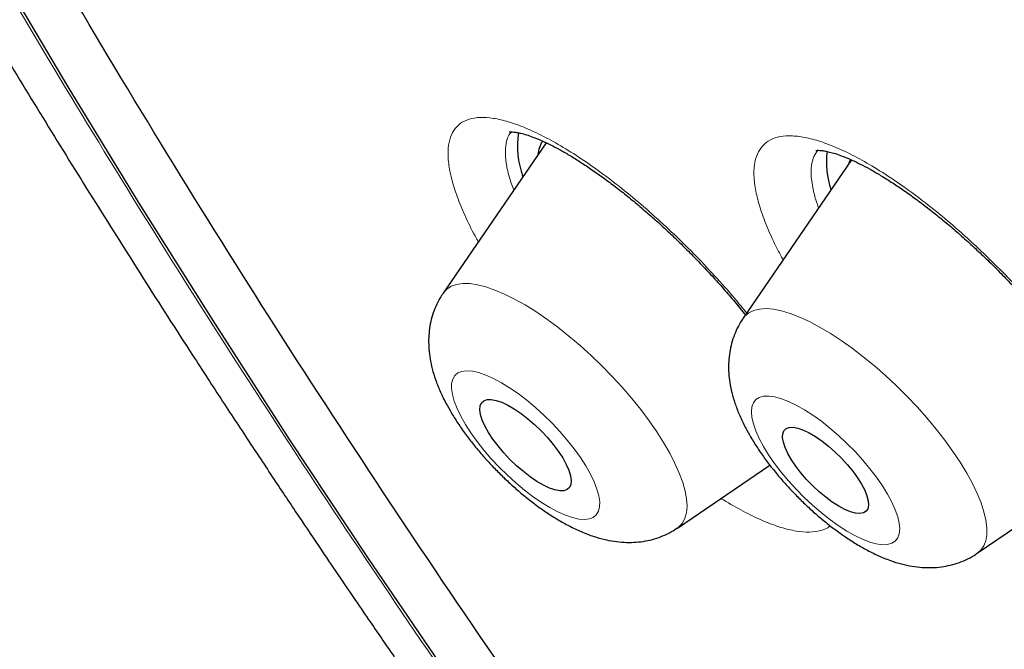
# Model space of a CAD drawing. Header units: millimetres. Extents: x 8 to 971, y 12 to 977.
# Tile 62 of 196: x 766.78 to 774.03, y 507.4 to 512.03. Entities that reach past the tile are written whole.
import ezdxf

# ---------------------------------------------------------------- set-up
doc = ezdxf.new("R2010")
doc.units = ezdxf.units.MM

msp = doc.modelspace()

# ---------------------------------------------------------------- linework, layer by layer
at = {"color": 7, "linetype": 'Continuous', "lineweight": 30}
for p, q in [((770.6568, 511.1228), (769.8992, 510.0167)), ((772.9049, 510.9963), (772.1069, 509.8312)), ((771.6229, 508.2889), (772.3031, 508.7523)), ((773.8305, 508.1034), (774.5591, 508.5998))]:
    msp.add_line(p, q, dxfattribs=at)
at = {"color": 7, "linetype": 'Continuous', "lineweight": 30, "flags": 128}
for points in [[(773.8646, 501.8706), (773.1722, 502.7614), (772.4948, 503.6516), (771.8326, 504.5405), (771.1862, 505.4276), (770.556, 506.3123), (769.9424, 507.1939), (769.3459, 508.0718), (768.7669, 508.9454), (768.2057, 509.8142), (767.6628, 510.6776), (767.1385, 511.5348), (766.6331, 512.3855), (766.1471, 513.2289), (765.6808, 514.0645), (765.2344, 514.8918), (764.8083, 515.7101), (764.4028, 516.5189), (764.0182, 517.3177)], [(772.8965, 511.0016), (772.8801, 510.9603), (772.88, 510.96)], [(770.7788, 508.8044), (770.8051, 508.7572), (770.8246, 508.7132), (770.837, 508.6733), (770.8421, 508.6384), (770.8396, 508.6094), (770.8297, 508.5867), (770.8125, 508.5711), (770.7885, 508.5627), (770.7582, 508.5618), (770.7223, 508.5685), (770.6815, 508.5825), (770.6368, 508.6036), (770.5891, 508.6312), (770.5396, 508.6648), (770.4894, 508.7037), (770.4395, 508.7469), (770.3911, 508.7934), (770.3453, 508.8423), (770.3031, 508.8925), (770.2653, 508.9427), (770.233, 508.992), (770.2068, 509.0392), (770.1872, 509.0832), (770.1748, 509.1231), (770.1697, 509.158), (770.1722, 509.1871), (770.1821, 509.2097), (770.1993, 509.2254), (770.2233, 509.2337), (770.2536, 509.2346), (770.2896, 509.2279), (770.3303, 509.2139), (770.375, 509.1929), (770.4227, 509.1652), (770.4722, 509.1316), (770.5224, 509.0928), (770.5723, 509.0496), (770.6207, 509.003), (770.6665, 508.9541), (770.7088, 508.904), (770.7465, 508.8537), (770.7788, 508.8044)], [(772.9785, 508.6111), (773.0018, 508.5664), (773.0185, 508.5251), (773.0279, 508.4883), (773.0301, 508.4567), (773.0248, 508.4311), (773.0122, 508.4121), (772.9926, 508.4001), (772.9664, 508.3955), (772.9344, 508.3983), (772.8971, 508.4085), (772.8556, 508.4258), (772.8107, 508.4499), (772.7635, 508.4801), (772.7152, 508.5157), (772.6669, 508.556), (772.6196, 508.6), (772.5745, 508.6466), (772.5327, 508.6947), (772.4952, 508.7433), (772.4627, 508.7911), (772.4362, 508.8371), (772.4161, 508.8802), (772.403, 508.9194), (772.3972, 508.9537), (772.3988, 508.9824), (772.4078, 509.0048), (772.4239, 509.0203), (772.4468, 509.0286), (772.476, 509.0295), (772.5108, 509.023), (772.5503, 509.0092), (772.5936, 508.9884), (772.6398, 508.9612), (772.6876, 508.9282), (772.7361, 508.8901), (772.7841, 508.8479), (772.8304, 508.8025), (772.8739, 508.755), (772.9137, 508.7065), (772.9489, 508.6581), (772.9785, 508.6111)]]:
    msp.add_lwpolyline(points, dxfattribs=at)
at = {"color": 252, "linetype": 'Continuous', "lineweight": 0, "flags": 128}
for points in [[(769.8992, 510.0167), (769.9006, 510.0186), (769.9262, 510.0464), (769.9588, 510.0673), (769.9979, 510.0809), (770.0434, 510.0872), (770.0948, 510.0862), (770.1517, 510.0778), (770.2137, 510.0621), (770.2802, 510.0392), (770.3508, 510.0093), (770.4248, 509.9728), (770.5017, 509.9297), (770.5809, 509.8806), (770.6616, 509.8257), (770.7433, 509.7656), (770.8253, 509.7007), (770.907, 509.6316), (770.9876, 509.5588), (771.0665, 509.4828), (771.1432, 509.4044), (771.2169, 509.324), (771.2871, 509.2425), (771.3533, 509.1604), (771.4148, 509.0784), (771.4712, 508.9971), (771.5221, 508.9172)], [(772.1069, 509.8312), (772.1199, 509.8477), (772.149, 509.8721), (772.1849, 509.8894), (772.2272, 509.8995), (772.2756, 509.9022), (772.3298, 509.8975), (772.3892, 509.8855), (772.4535, 509.8662), (772.5221, 509.8399), (772.5944, 509.8067), (772.67, 509.7669), (772.748, 509.7208), (772.828, 509.6688), (772.9093, 509.6114), (772.9913, 509.5488), (773.0732, 509.4818), (773.1544, 509.4108), (773.2343, 509.3363), (773.3122, 509.2591), (773.3875, 509.1796), (773.4595, 509.0986), (773.5278, 509.0167), (773.5917, 508.9345), (773.6508, 508.8528), (773.7046, 508.7722), (773.7525, 508.6932)], [(770.0629, 509.0505), (770.1029, 508.9884), (770.1484, 508.9252), (770.1987, 508.8616), (770.2532, 508.7985), (770.3111, 508.7368), (770.3716, 508.6772), (770.4339, 508.6206), (770.4972, 508.5678), (770.5607, 508.5194), (770.6233, 508.4762), (770.6844, 508.4386), (770.7431, 508.4073), (770.7986, 508.3827), (770.8501, 508.365), (770.897, 508.3545), (770.9385, 508.3513), (770.9743, 508.3556), (771.0036, 508.3672), (771.0263, 508.3859), (771.0419, 508.4116), (771.0503, 508.4439), (771.0513, 508.4824), (771.0449, 508.5264), (771.0313, 508.5755), (771.0105, 508.6289), (770.9829, 508.686), (770.9489, 508.746), (770.9089, 508.808), (770.8634, 508.8712), (770.8131, 508.9348), (770.7586, 508.9979), (770.7007, 509.0597), (770.6402, 509.1193), (770.5779, 509.1758), (770.5146, 509.2287), (770.4512, 509.277), (770.3885, 509.3203), (770.3274, 509.3578), (770.2687, 509.3891), (770.2132, 509.4138), (770.1617, 509.4315), (770.1148, 509.442), (770.0733, 509.4451), (770.0376, 509.4409), (770.0082, 509.4293), (769.9855, 509.4105), (769.9699, 509.3848), (769.9615, 509.3525), (769.9605, 509.3141), (769.9669, 509.27), (769.9805, 509.2209), (770.0013, 509.1675), (770.0289, 509.1104), (770.0629, 509.0505)], [(772.2569, 508.888), (772.2948, 508.8267), (772.3382, 508.7638), (772.3868, 508.7002), (772.4398, 508.6368), (772.4964, 508.5745), (772.556, 508.514), (772.6178, 508.4562), (772.6808, 508.4018), (772.7443, 508.3517), (772.8074, 508.3064), (772.8692, 508.2667), (772.9289, 508.233), (772.9856, 508.2057), (773.0387, 508.1853), (773.0874, 508.1721), (773.1311, 508.1662), (773.1691, 508.1676), (773.2009, 508.1764), (773.2262, 508.1925), (773.2445, 508.2156), (773.2556, 508.2455), (773.2594, 508.2816), (773.2559, 508.3236), (773.2449, 508.3709), (773.2269, 508.4227), (773.2018, 508.4785), (773.1702, 508.5375), (773.1324, 508.5988), (773.0889, 508.6617), (773.0403, 508.7252), (772.9873, 508.7886), (772.9307, 508.851), (772.8711, 508.9115), (772.8093, 508.9693), (772.7463, 509.0237), (772.6828, 509.0738), (772.6197, 509.119), (772.5579, 509.1588), (772.4982, 509.1925), (772.4415, 509.2198), (772.3884, 509.2401), (772.3397, 509.2534), (772.296, 509.2593), (772.258, 509.2579), (772.2262, 509.249), (772.2009, 509.233), (772.1826, 509.2099), (772.1715, 509.18), (772.1677, 509.1439), (772.1712, 509.1019), (772.1822, 509.0546), (772.2003, 509.0028), (772.2253, 508.947), (772.2569, 508.888)], [(771.5221, 508.9172), (771.5669, 508.8394), (771.6055, 508.7643), (771.6374, 508.6925), (771.6624, 508.6245), (771.6803, 508.5609), (771.691, 508.5023), (771.6943, 508.449), (771.6903, 508.4016), (771.6789, 508.3603), (771.6603, 508.3256), (771.6347, 508.2978), (771.6229, 508.2889)], [(773.7525, 508.6932), (773.7943, 508.6167), (773.8297, 508.5431), (773.8582, 508.4731), (773.8797, 508.4072), (773.8941, 508.346), (773.9012, 508.2899), (773.9009, 508.2395), (773.8933, 508.195), (773.8783, 508.157), (773.8562, 508.1256), (773.8272, 508.1012), (773.8258, 508.1003)]]:
    msp.add_lwpolyline(points, dxfattribs=at)
at = {"color": 7, "linetype": 'Continuous', "lineweight": 30}
for centre, radius, start, end in [((771.0637, 511.0937), 0.6176, 170.34735, 200.83339), ((770.8415, 511.0085), 0.246, 149.11467, 173.68626), ((773.3258, 510.9779), 0.6063, 172.218, 199.43806)]:
    msp.add_arc(centre, radius, start, end, dxfattribs=at)
at = {"color": 252, "linetype": 'Continuous', "lineweight": 0}
for points, knots in [([(762.6299, 536.8015), (762.6665, 536.8427), (762.9066, 537.1137), (763.4528, 537.5119), (764.2716, 537.9878), (765.2005, 538.3445), (766.2242, 538.5932), (767.3427, 538.7298), (768.5518, 538.7546), (769.8478, 538.6675), (771.2266, 538.4687), (772.6838, 538.1589), (774.2149, 537.739), (775.8151, 537.2103), (777.4792, 536.5746), (779.2022, 535.8338), (780.9785, 534.9902), (782.8026, 534.0465), (784.6687, 533.0057), (786.571, 531.8711), (788.5034, 530.6461), (790.46, 529.3348), (792.4345, 527.9411), (794.4207, 526.4695), (796.4124, 524.9246), (798.4033, 523.3113), (800.3872, 521.6346), (802.3577, 519.8999), (804.3088, 518.1125), (806.2343, 516.2782), (808.128, 514.4026), (809.9841, 512.4917), (811.7967, 510.5515), (813.5602, 508.588), (815.2688, 506.6076), (816.9174, 504.6163), (818.5007, 502.6206), (820.0136, 500.6265), (821.4516, 498.6405), (822.8099, 496.6688), (824.0844, 494.7175), (825.2711, 492.7929), (826.3661, 490.9009), (827.3662, 489.0475), (828.268, 487.2386), (829.0689, 485.4798), (829.7662, 483.7768), (830.3577, 482.1347), (830.8417, 480.5589), (831.2166, 479.0542), (831.4811, 477.6254), (831.6346, 476.277), (831.6764, 475.0133), (831.6065, 473.8381), (831.4249, 472.7554), (831.1332, 471.7676), (830.7283, 470.8818), (830.2596, 470.1383), (829.8762, 469.7405), (829.7056, 469.5634)], [0, 0, 0, 0, 0.003203, 0.021066, 0.038929, 0.056792, 0.074656, 0.092519, 0.110382, 0.128245, 0.146108, 0.163971, 0.181834, 0.199697, 0.21756, 0.235424, 0.253287, 0.27115, 0.289013, 0.306876, 0.324739, 0.342602, 0.360466, 0.378329, 0.396192, 0.414055, 0.431918, 0.449781, 0.467644, 0.485507, 0.503371, 0.521234, 0.539097, 0.55696, 0.574823, 0.592686, 0.610549, 0.628412, 0.646275, 0.664139, 0.682002, 0.699865, 0.717728, 0.735591, 0.753454, 0.771317, 0.789181, 0.807044, 0.824907, 0.84277, 0.860633, 0.878496, 0.896359, 0.914222, 0.932085, 0.949949, 0.967812, 0.985675, 1, 1, 1, 1]), ([(762.6588, 520.4211), (762.4299, 521.0413), (761.9741, 522.2763), (761.4685, 524.0158), (761.0992, 525.6578), (760.8784, 527.1954), (760.8029, 528.6301), (760.8732, 529.956), (761.0852, 531.1647), (761.4403, 532.2431), (761.9378, 533.1861), (762.5776, 533.9933), (763.3596, 534.6649), (764.2799, 535.1986), (765.3278, 535.5933), (766.4972, 535.8421), (767.7837, 535.9435), (769.1872, 535.8974), (770.7075, 535.7037), (772.3378, 535.364), (774.062, 534.8845), (775.8677, 534.2659), (777.7474, 533.5103), (779.7008, 532.6178), (781.728, 531.5883), (783.8201, 530.427), (785.9581, 529.1463), (788.1252, 527.7544), (790.3119, 526.2569), (792.518, 524.6538), (794.7434, 522.9453), (796.9787, 521.1391), (799.2051, 519.2522), (801.4036, 517.2989), (803.5644, 515.2874), (805.6872, 513.2179), (807.7721, 511.0905), (809.8103, 508.9143), (811.7862, 506.7086), (813.6814, 504.4913), (815.4873, 502.2721), (817.2038, 500.0512), (818.8307, 497.8286), (820.3615, 495.6139), (821.786, 493.4252), (823.0892, 491.2815), (824.2659, 489.1922), (825.3126, 487.1591), (826.2414, 485.1755), (826.7488, 483.9108), (827.0035, 483.2757)], [0, 0, 0, 0, 0.020985, 0.041789, 0.062502, 0.083215, 0.104018, 0.125, 0.145987, 0.166791, 0.187505, 0.208217, 0.229019, 0.25, 0.270986, 0.291791, 0.312505, 0.333217, 0.354019, 0.375, 0.395986, 0.416791, 0.437505, 0.458217, 0.479019, 0.5, 0.520986, 0.541791, 0.562505, 0.583217, 0.604019, 0.625, 0.645986, 0.666791, 0.687505, 0.708217, 0.729019, 0.75, 0.770986, 0.791791, 0.812505, 0.833217, 0.854019, 0.875, 0.895985, 0.916789, 0.937502, 0.958215, 0.979017, 1, 1, 1, 1]), ([(789.9007, 484.9476), (789.2075, 485.5652), (787.8177, 486.8033), (785.7648, 488.7363), (783.7455, 490.7138), (781.7728, 492.7321), (779.8177, 494.8204), (777.8887, 496.9754), (775.9956, 499.1927), (774.1808, 501.4246), (772.4531, 503.6582), (770.8239, 505.8809), (769.3004, 508.083), (767.886, 510.2585), (766.5858, 512.4008), (765.4043, 514.5012), (764.3498, 516.5467), (763.4176, 518.532), (762.9117, 519.7914), (762.6588, 520.4211)], [0, 0, 0, 0, 0.056574, 0.113415, 0.17016, 0.226689, 0.283221, 0.342868, 0.402514, 0.462416, 0.522329, 0.581975, 0.64161, 0.701258, 0.760903, 0.820805, 0.880718, 0.940364, 1, 1, 1, 1]), ([(770.1579, 510.3943), (770.1534, 510.4021), (770.1182, 510.4629), (770.0664, 510.5701), (770.0055, 510.7126), (769.963, 510.8428), (769.9387, 510.9595), (769.9324, 511.0615), (769.9442, 511.1476), (769.9746, 511.2161), (770.0227, 511.2667), (770.0877, 511.2989), (770.1696, 511.3116), (770.2666, 511.3051), (770.3777, 511.2797), (770.5018, 511.2348), (770.637, 511.1719), (770.7816, 511.0916), (770.9341, 510.9943), (771.0923, 510.8818), (771.2541, 510.7556), (771.4177, 510.6168), (771.5808, 510.4676), (771.7415, 510.3099), (771.8973, 510.1454), (772.029, 509.9979), (772.1045, 509.9052), (772.1333, 509.8698)], [0, 0, 0, 0, 0.0060879, 0.0480578, 0.0901593, 0.1321287, 0.1740949, 0.2161962, 0.2581649, 0.3001599, 0.3422892, 0.384287, 0.4263287, 0.4685079, 0.5105523, 0.5526346, 0.5948503, 0.6369325, 0.679027, 0.7212555, 0.7633501, 0.8054255, 0.8476354, 0.88971, 0.9317416, 0.9739101, 1, 1, 1, 1]), ([(770.4024, 511.2024), (770.3985, 511.1986), (770.3809, 511.1813), (770.3645, 511.135), (770.3542, 511.0634), (770.3607, 510.9769), (770.3804, 510.8813), (770.4059, 510.8091), (770.4182, 510.7743)], [0, 0, 0, 0, 0.053708, 0.24577, 0.437653, 0.630151, 0.822042, 1, 1, 1, 1]), ([(772.4016, 510.2615), (772.3865, 510.2888), (772.3424, 510.3688), (772.2867, 510.4922), (772.2342, 510.6301), (772.2007, 510.7549), (772.1849, 510.8662), (772.1874, 510.9622), (772.2087, 511.0413), (772.2479, 511.103), (772.3044, 511.1466), (772.3783, 511.1708), (772.468, 511.176), (772.5725, 511.1622), (772.6907, 511.1288), (772.8209, 511.0768), (772.9615, 511.007), (773.1109, 510.9196), (773.2669, 510.8163), (773.4278, 510.6984), (773.5914, 510.5668), (773.7556, 510.4238), (773.9185, 510.271), (774.0777, 510.1102), (774.2316, 509.9437), (774.3778, 509.7735), (774.5064, 509.6133), (774.5804, 509.5111), (774.6132, 509.4658)], [0, 0, 0, 0, 0.020497, 0.059977, 0.09933, 0.138741, 0.178277, 0.217687, 0.257119, 0.296676, 0.336106, 0.375572, 0.415161, 0.454626, 0.494121, 0.533741, 0.573238, 0.612747, 0.652384, 0.691895, 0.731399, 0.771028, 0.810532, 0.850009, 0.889614, 0.92909, 0.968533, 1, 1, 1, 1]), ([(772.656, 511.0666), (772.6458, 511.0525), (772.6237, 511.0222), (772.6082, 510.9574), (772.6061, 510.8767), (772.621, 510.7818), (772.6403, 510.7036), (772.6595, 510.6542), (772.6635, 510.6438)], [0, 0, 0, 0, 0.169165, 0.363982, 0.558657, 0.753949, 0.948624, 1, 1, 1, 1]), ([(772.7476, 508.3059), (772.7461, 508.3044), (772.7286, 508.2862), (772.6785, 508.269), (772.5973, 508.2558), (772.4991, 508.2637), (772.3869, 508.2907), (772.2622, 508.3363), (772.126, 508.4012), (772.0191, 508.4592), (771.9562, 508.5), (771.9442, 508.5078)], [0, 0, 0, 0, 0.012032, 0.148378, 0.285166, 0.421518, 0.558007, 0.694932, 0.831425, 0.967987, 1, 1, 1, 1])]:
    msp.add_open_spline(points, degree=3, knots=knots, dxfattribs=at)
at = {"color": 7, "linetype": 'Continuous', "lineweight": 30}
for points, knots in [([(762.6287, 536.8126), (762.5944, 536.7784), (762.53, 536.7141), (762.447, 536.6291), (762.383, 536.5621), (762.334, 536.5098), (762.2922, 536.4647), (762.2573, 536.4264), (762.2171, 536.3817), (762.1674, 536.3258), (762.1048, 536.2536), (762.0453, 536.1833), (761.9916, 536.1184), (761.9488, 536.0656), (761.9111, 536.0184), (761.88, 535.9789), (761.8516, 535.9422), (761.8204, 535.9017), (761.7821, 535.851), (761.7397, 535.7939), (761.6966, 535.7347), (761.6575, 535.6799), (761.6229, 535.6306), (761.5922, 535.5862), (761.5628, 535.5431), (761.5327, 535.4982), (761.5016, 535.4513), (761.4698, 535.4023), (761.4342, 535.3468), (761.3952, 535.2847), (761.3542, 535.2179), (761.3156, 535.1536), (761.2803, 535.0937), (761.2368, 535.0182), (761.181, 534.9189), (761.117, 534.8001), (761.057, 534.6841), (760.9999, 534.5697), (760.9415, 534.4478), (760.883, 534.32), (760.8292, 534.1973), (760.787, 534.0971), (760.7535, 534.0149), (760.7266, 533.9472), (760.6989, 533.8759), (760.6706, 533.8008), (760.6431, 533.7259), (760.6183, 533.6564), (760.5969, 533.5952), (760.5773, 533.5377), (760.5571, 533.477), (760.5346, 533.4079), (760.5077, 533.3229), (760.479, 533.2285), (760.4504, 533.1306), (760.4248, 533.0395), (760.4009, 532.9515), (760.3781, 532.8637), (760.356, 532.7758), (760.3348, 532.6878), (760.314, 532.5978), (760.2928, 532.5022), (760.2705, 532.3965), (760.2467, 532.2774), (760.2223, 532.1469), (760.1985, 532.0099), (760.1747, 531.8609), (760.152, 531.7048), (760.1311, 531.545), (760.1138, 531.3961), (760.0993, 531.2576), (760.0874, 531.129), (760.0773, 531.007), (760.0683, 530.8844), (760.0601, 530.7545), (760.0528, 530.6151), (760.0467, 530.468), (760.042, 530.3143), (760.0389, 530.1535), (760.0377, 529.986), (760.0384, 529.8173), (760.041, 529.6545), (760.0449, 529.5052), (760.0497, 529.3698), (760.055, 529.2463), (760.0608, 529.1317), (760.0668, 529.027), (760.0733, 528.9241), (760.081, 528.8141), (760.0907, 528.6866), (760.1026, 528.5448), (760.1165, 528.3948), (760.1319, 528.2426), (760.1468, 528.1062), (760.1608, 527.9856), (760.1734, 527.8817), (760.1861, 527.782), (760.1982, 527.6906), (760.2091, 527.6104), (760.2187, 527.5418), (760.2272, 527.4832), (760.2364, 527.4197), (760.2482, 527.3405), (760.2643, 527.2364), (760.2839, 527.1129), (760.3067, 526.9757), (760.3316, 526.8311), (760.3596, 526.6754), (760.3907, 526.5087), (760.4253, 526.3307), (760.4613, 526.1527), (760.4977, 525.9794), (760.5331, 525.817), (760.5663, 525.6683), (760.5969, 525.5351), (760.6245, 525.4177), (760.649, 525.3151), (760.6722, 525.2198), (760.696, 525.1233), (760.7223, 525.0183), (760.7514, 524.9043), (760.7834, 524.7809), (760.8195, 524.6443), (760.8611, 524.49), (760.9057, 524.3287), (760.9526, 524.1621), (761.0012, 523.9933), (761.0552, 523.81), (761.1062, 523.6405), (761.1527, 523.4887), (761.1915, 523.3641), (761.2281, 523.248), (761.2603, 523.147), (761.2877, 523.062), (761.309, 522.9964), (761.3251, 522.9471), (761.3391, 522.9044), (761.3555, 522.8546), (761.3768, 522.7904), (761.4033, 522.7109), (761.4618, 522.5369), (761.5506, 522.2786), (761.6684, 521.946), (761.7752, 521.653), (761.8703, 521.3979), (761.9536, 521.1786), (762.0341, 520.97), (762.1116, 520.7722), (762.1851, 520.5875), (762.2532, 520.4183), (762.3146, 520.2675), (762.3689, 520.1355), (762.4159, 520.0221), (762.4558, 519.9264), (762.4857, 519.8553), (762.5068, 519.8051), (762.5207, 519.7722), (762.5341, 519.7405), (762.5505, 519.702), (762.5732, 519.6484), (762.6036, 519.5774), (762.6401, 519.4922), (762.6806, 519.3983), (762.7229, 519.3009), (762.8101, 519.1013), (762.9261, 518.8395), (763.0748, 518.5108), (763.2126, 518.2108), (763.3617, 517.8918), (763.5238, 517.5507), (763.6996, 517.1873), (763.8899, 516.8011), (764.0642, 516.4538), (764.2139, 516.1601), (764.33, 515.9346), (764.4367, 515.7294), (764.5335, 515.5446), (764.6119, 515.3962), (764.6732, 515.2806), (764.7184, 515.1959), (764.7567, 515.1242), (764.7872, 515.0672), (764.8126, 515.02), (764.8425, 514.9643), (764.8835, 514.8883), (764.9396, 514.7847), (765.0075, 514.6598), (765.0875, 514.5136), (765.1791, 514.347), (765.2825, 514.1602), (765.3979, 513.9535), (765.5235, 513.7303), (765.7708, 513.2944), (766.1444, 512.6486), (766.5937, 511.8945), (766.994, 511.2381), (767.3391, 510.6822), (767.6925, 510.1226), (768.0058, 509.6349), (768.2704, 509.2283), (768.4783, 508.912), (768.6727, 508.6188), (768.8531, 508.3489), (769.0111, 508.1141), (769.1478, 507.9122), (769.2643, 507.7409), (769.3698, 507.5866), (769.462, 507.4523), (769.5386, 507.341), (769.6109, 507.2364), (769.6882, 507.1246), (769.7805, 506.9917), (769.8771, 506.8531), (769.9769, 506.7105), (770.0786, 506.5656), (770.1889, 506.4092), (770.3102, 506.2378), (770.4453, 506.0478), (770.5936, 505.8404), (770.7546, 505.6163), (770.9282, 505.3761), (771.1173, 505.1161), (771.3222, 504.8362), (771.5481, 504.5298), (771.7962, 504.1958), (772.0675, 503.8337), (772.3581, 503.4491), (772.6686, 503.042), (772.9993, 502.6126), (773.3435, 502.1701), (773.7008, 501.7153), (774.0707, 501.2492), (774.4603, 500.7635), (774.8699, 500.2583), (775.3092, 499.7225), (775.7796, 499.1555), (776.2825, 498.5569), (776.8099, 497.9371), (777.3623, 497.2966), (777.94, 496.6358), (778.5315, 495.9686), (779.1359, 495.2962), (779.7526, 494.6197), (780.3933, 493.927), (781.0581, 493.2185), (781.7257, 492.5176), (782.3944, 491.8256), (783.0626, 491.1437), (783.7513, 490.451), (784.4604, 489.748), (785.19, 489.0355), (785.94, 488.3142), (786.6882, 487.6057), (787.4334, 486.9109), (788.174, 486.2305), (788.9314, 485.5459), (789.5931, 484.9555), (790.0034, 484.5972), (790.1546, 484.4651)], [0, 0, 0, 0, 0.002524, 0.004738, 0.006649, 0.008292, 0.009693, 0.010852, 0.011919, 0.014023, 0.016404, 0.019185, 0.021045, 0.022854, 0.0244, 0.025682, 0.026725, 0.027994, 0.02969, 0.031724, 0.033603, 0.035459, 0.03702, 0.03835, 0.039716, 0.041146, 0.042641, 0.044196, 0.045802, 0.047894, 0.050035, 0.052035, 0.053864, 0.05558, 0.059016, 0.062977, 0.066344, 0.069448, 0.073242, 0.077144, 0.080676, 0.083979, 0.085836, 0.087759, 0.089798, 0.091953, 0.094168, 0.096173, 0.097835, 0.099326, 0.101003, 0.102936, 0.105112, 0.108095, 0.110767, 0.113199, 0.115599, 0.117984, 0.120364, 0.122742, 0.12512, 0.127632, 0.13043, 0.133593, 0.137114, 0.140751, 0.144374, 0.148804, 0.152917, 0.156714, 0.160227, 0.163475, 0.166476, 0.169447, 0.172699, 0.176183, 0.179815, 0.183593, 0.18752, 0.1916, 0.195795, 0.199727, 0.203297, 0.206451, 0.209342, 0.21203, 0.214516, 0.216678, 0.219224, 0.222176, 0.22553, 0.229012, 0.232476, 0.235924, 0.238284, 0.240636, 0.242929, 0.244977, 0.246761, 0.248283, 0.249542, 0.250656, 0.252502, 0.254802, 0.257556, 0.260672, 0.263835, 0.267019, 0.2708, 0.27461, 0.278449, 0.282147, 0.28559, 0.288707, 0.291498, 0.293951, 0.296054, 0.297894, 0.299884, 0.302051, 0.304397, 0.306921, 0.309647, 0.312776, 0.316353, 0.319477, 0.322876, 0.326551, 0.330502, 0.333025, 0.335599, 0.337909, 0.339899, 0.34157, 0.342921, 0.343759, 0.344471, 0.345428, 0.346685, 0.34824, 0.350089, 0.356864, 0.363268, 0.369302, 0.37367, 0.37782, 0.381754, 0.385471, 0.388959, 0.392123, 0.394942, 0.39737, 0.399467, 0.401234, 0.40267, 0.403403, 0.404006, 0.404489, 0.405152, 0.406137, 0.407444, 0.409068, 0.410824, 0.412606, 0.414413, 0.421759, 0.426894, 0.432252, 0.437969, 0.444055, 0.450511, 0.457335, 0.464524, 0.468824, 0.47276, 0.476332, 0.47954, 0.482383, 0.484049, 0.485539, 0.486779, 0.487762, 0.488492, 0.489224, 0.490643, 0.492427, 0.494575, 0.497088, 0.499965, 0.503146, 0.506678, 0.510558, 0.514563, 0.528912, 0.543333, 0.552547, 0.561789, 0.571061, 0.580354, 0.585938, 0.591134, 0.595942, 0.600363, 0.604396, 0.607461, 0.610257, 0.612784, 0.615013, 0.616829, 0.618222, 0.620129, 0.622292, 0.624713, 0.626895, 0.629252, 0.631783, 0.63452, 0.637602, 0.641044, 0.644618, 0.648512, 0.652726, 0.65726, 0.662113, 0.66761, 0.673466, 0.679682, 0.686257, 0.693192, 0.700487, 0.707694, 0.715221, 0.723067, 0.731232, 0.739717, 0.749065, 0.758773, 0.768839, 0.779264, 0.790049, 0.801192, 0.812027, 0.823181, 0.834655, 0.846448, 0.85856, 0.869849, 0.881402, 0.893219, 0.9053, 0.917645, 0.930254, 0.943127, 0.955159, 0.967412, 0.979887, 0.992582, 1, 1, 1, 1]), ([(795.7469, 480.5926), (795.6804, 480.6426), (794.7133, 481.3693), (792.8607, 482.8861), (790.2103, 485.1335), (787.61, 487.4812), (785.0552, 489.9143), (782.5615, 492.4228), (780.1443, 494.99), (777.8184, 497.6004), (775.5983, 500.2378), (773.4975, 502.8859), (771.5291, 505.5284), (769.7052, 508.1491), (768.037, 510.7317), (766.5348, 513.2604), (765.2079, 515.7195), (764.0645, 518.094), (763.1115, 520.3691), (762.355, 522.5308), (761.7995, 524.5658), (761.4484, 526.4616), (761.304, 528.2065), (761.3671, 529.7897), (761.6374, 531.2014), (762.1131, 532.433), (762.7914, 533.4768), (763.668, 534.3264), (764.7375, 534.9766), (765.9935, 535.4234), (767.428, 535.664), (769.0323, 535.697), (770.7965, 535.522), (772.7097, 535.1403), (774.7601, 534.5542), (776.9351, 533.767), (779.221, 532.7848), (781.605, 531.6091), (784.0269, 530.2862), (785.6808, 529.2692), (786.4869, 528.7735)], [0, 0, 0, 0, 0.002044, 0.029705, 0.056694, 0.083684, 0.110673, 0.137662, 0.164652, 0.191641, 0.218631, 0.24562, 0.27261, 0.299599, 0.326589, 0.353578, 0.380568, 0.407557, 0.434547, 0.461536, 0.488526, 0.515515, 0.542505, 0.569494, 0.596484, 0.623473, 0.650462, 0.677452, 0.704441, 0.731431, 0.75842, 0.78541, 0.812399, 0.839389, 0.866378, 0.893368, 0.920357, 0.947347, 0.974336, 1, 1, 1, 1]), ([(770.3853, 511.202), (770.3855, 511.202), (770.386, 511.2022), (770.3974, 511.203), (770.417, 511.202), (770.445, 511.1981), (770.4804, 511.1903), (770.5232, 511.1778), (770.5727, 511.1601), (770.6282, 511.1369), (770.6893, 511.108), (770.7555, 511.0732), (770.8268, 511.0324), (770.9033, 510.9852), (770.9841, 510.9319), (771.0686, 510.8727), (771.1559, 510.808), (771.2453, 510.7383), (771.3357, 510.6642), (771.4265, 510.5863), (771.5168, 510.5052), (771.6059, 510.4215), (771.6941, 510.3351), (771.7814, 510.246), (771.8678, 510.1542), (771.9528, 510.0601), (772.0355, 509.9644), (772.0928, 509.8964), (772.1214, 509.8604), (772.1244, 509.8567)], [0, 0, 0, 0, 0.027336, 0.061027, 0.094605, 0.128505, 0.163044, 0.198313, 0.234275, 0.270817, 0.307636, 0.34454, 0.382641, 0.421749, 0.46169, 0.502277, 0.543316, 0.584613, 0.625976, 0.667189, 0.708119, 0.748665, 0.788922, 0.829569, 0.870608, 0.911962, 0.953537, 0.995223, 1, 1, 1, 1]), ([(772.642, 511.0658), (772.6419, 511.0657), (772.6407, 511.0653), (772.6462, 511.0666), (772.6601, 511.0671), (772.6831, 511.0658), (772.7137, 511.0612), (772.752, 511.0526), (772.7973, 511.0392), (772.8491, 511.0204), (772.9065, 510.9963), (772.9692, 510.9663), (773.0369, 510.9306), (773.1098, 510.8887), (773.1875, 510.8406), (773.2693, 510.7864), (773.3545, 510.7265), (773.4424, 510.6612), (773.5322, 510.5908), (773.6231, 510.516), (773.7145, 510.4372), (773.8056, 510.355), (773.8957, 510.27), (773.9843, 510.1826), (774.0716, 510.093), (774.1574, 510.0012), (774.2415, 509.9074), (774.3234, 509.8121), (774.4025, 509.716), (774.4781, 509.6198), (774.5452, 509.5309), (774.585, 509.4748), (774.6025, 509.4501)], [0, 0, 0, 0, 0.00438, 0.035415, 0.065677, 0.095956, 0.126605, 0.157821, 0.189625, 0.221946, 0.254661, 0.287072, 0.320155, 0.354133, 0.388887, 0.424287, 0.4602, 0.496493, 0.533033, 0.569697, 0.606362, 0.642917, 0.679299, 0.7154, 0.751404, 0.787718, 0.824252, 0.860949, 0.897751, 0.934562, 0.971288, 1, 1, 1, 1]), ([(769.8995, 510.0153), (769.8916, 510.0039), (769.8705, 509.9735), (769.8442, 509.9197), (769.8201, 509.8558), (769.8035, 509.79), (769.794, 509.723), (769.7912, 509.6548), (769.795, 509.5853), (769.8057, 509.5136), (769.8235, 509.4387), (769.8494, 509.3598), (769.884, 509.2769), (769.9237, 509.1972), (769.9542, 509.1454), (769.9678, 509.1224)], [0, 0, 0, 0, 0.041521, 0.110882, 0.179877, 0.249019, 0.318921, 0.390396, 0.464497, 0.542561, 0.62625, 0.717135, 0.815351, 0.917852, 1, 1, 1, 1]), ([(772.107, 509.8301), (772.1041, 509.8262), (772.0872, 509.8038), (772.0634, 509.7585), (772.0361, 509.6956), (772.0168, 509.6303), (772.0045, 509.5638), (771.9991, 509.4961), (772.0004, 509.4272), (772.0083, 509.3564), (772.0233, 509.283), (772.0459, 509.2057), (772.0771, 509.1242), (772.114, 509.0449), (772.143, 508.9929), (772.1562, 508.9694)], [0, 0, 0, 0, 0.01499, 0.087398, 0.159235, 0.231018, 0.303318, 0.376912, 0.452757, 0.532135, 0.616677, 0.708138, 0.807472, 0.912925, 1, 1, 1, 1]), ([(769.9678, 509.1224), (769.9764, 509.1084), (770.0018, 509.0673), (770.0478, 509.0002), (770.1065, 508.9219), (770.1686, 508.8461), (770.2336, 508.7728), (770.3012, 508.7021), (770.3714, 508.6341), (770.4437, 508.569), (770.5181, 508.5071), (770.5945, 508.4488), (770.6729, 508.3941), (770.754, 508.3434), (770.8383, 508.297), (770.9271, 508.2557), (771.0147, 508.2233), (771.0984, 508.2008), (771.1749, 508.1875), (771.2483, 508.1818), (771.3193, 508.1834), (771.3884, 508.1922), (771.4555, 508.2081), (771.5198, 508.2315), (771.5757, 508.258), (771.608, 508.28), (771.6214, 508.2891)], [0, 0, 0, 0, 0.024548, 0.071904, 0.118044, 0.163271, 0.207898, 0.252203, 0.296414, 0.340718, 0.385313, 0.430443, 0.476427, 0.523648, 0.572627, 0.623942, 0.677878, 0.722589, 0.763741, 0.802207, 0.838809, 0.874151, 0.908647, 0.94259, 0.976164, 1, 1, 1, 1]), ([(772.1562, 508.9694), (772.1645, 508.9553), (772.189, 508.9137), (772.2336, 508.8458), (772.291, 508.7664), (772.3518, 508.6897), (772.4157, 508.6154), (772.4824, 508.5437), (772.5516, 508.4746), (772.6232, 508.4083), (772.6968, 508.3452), (772.7723, 508.2854), (772.85, 508.2293), (772.9299, 508.177), (773.0129, 508.129), (773.0998, 508.0856), (773.1867, 508.0501), (773.2708, 508.0239), (773.3489, 508.0069), (773.4236, 507.9979), (773.4956, 507.9963), (773.5656, 508.0019), (773.6335, 508.0147), (773.6993, 508.0345), (773.7617, 508.0621), (773.8055, 508.0852), (773.8266, 508.1012), (773.8296, 508.1034)], [0, 0, 0, 0, 0.024274, 0.071332, 0.117046, 0.161727, 0.205709, 0.249279, 0.292666, 0.336093, 0.379714, 0.423758, 0.468513, 0.514326, 0.56165, 0.611049, 0.663003, 0.708555, 0.750408, 0.78921, 0.825851, 0.861022, 0.895199, 0.928715, 0.961798, 0.994611, 1, 1, 1, 1])]:
    msp.add_open_spline(points, degree=3, knots=knots, dxfattribs=at)

doc.saveas('drawing.dxf')
